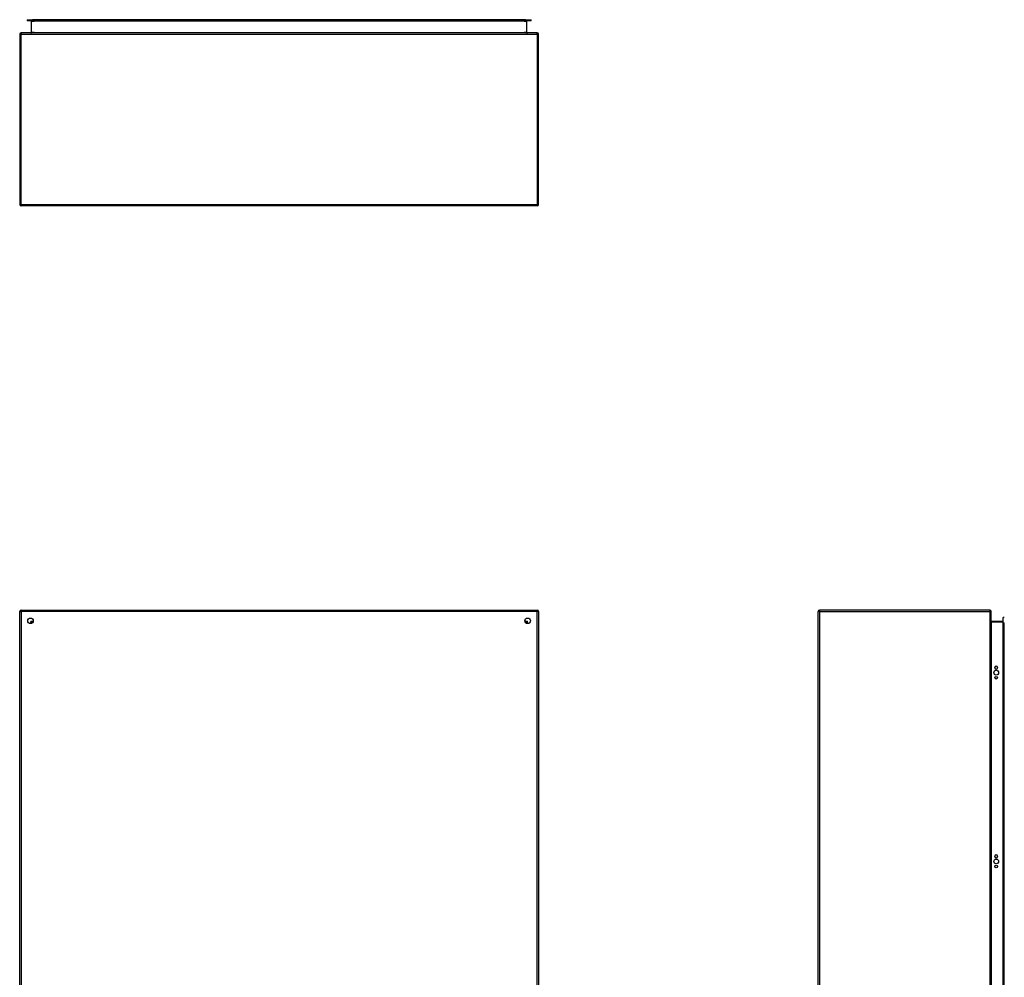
# Model space of a CAD drawing. Header units: inches. Extents: x 17 to 237, y 17 to 149.
# Tile 29 of 113: x 17 to 85, y 83 to 149. Entities that reach past the tile are written whole.
import ezdxf

# ---------------------------------------------------------------- set-up
doc = ezdxf.new("R2010")
doc.units = ezdxf.units.IN
doc.header["$MEASUREMENT"] = 0
doc.layers.add('Visible Edges(ANSI)', color=7, linetype='Continuous', lineweight=25)
doc.layers.add('Visible Tangent Edges(ANSI)', color=7, linetype='Continuous', lineweight=25)

msp = doc.modelspace()

# ---------------------------------------------------------------- linework, layer by layer
at = {"layer": 'Visible Edges(ANSI)'}
for p, q in [((17.673, 149.142), (18.058, 149.142)), ((17.673, 149.142), (17.673, 149.074)), ((18.058, 149.074), (17.673, 149.074)), ((17.959, 149.043), (17.959, 148.257)), ((52.264, 149.142), (18.058, 149.142)), ((18.058, 149.074), (52.264, 149.074)), ((52.264, 149.142), (52.649, 149.142)), ((52.649, 149.074), (52.264, 149.074)), ((52.363, 148.257), (52.363, 149.043)), ((52.649, 149.074), (52.649, 149.142)), ((17.161, 148.127), (17.161, 136.325)), ((53.062, 148.226), (17.26, 148.226)), ((53.161, 136.325), (53.161, 148.127)), ((53.062, 136.226), (17.26, 136.226)), ((17.161, 60.265), (17.161, 108.067)), ((17.26, 108.166), (53.062, 108.166)), ((53.161, 108.067), (53.161, 60.265)), ((72.576, 60.265), (72.576, 108.067)), ((84.477, 108.166), (72.675, 108.166)), ((84.576, 60.265), (84.576, 108.067)), ((18.068, 107.3), (18.058, 107.3)), ((52.264, 107.3), (52.255, 107.3)), ((85.394, 107.368), (84.607, 107.368)), ((85.425, 107.269), (85.425, 107.654)), ((85.493, 107.654), (85.425, 107.654)), ((18.027, 107.269), (18.027, 107.26)), ((52.295, 107.269), (52.295, 107.26)), ((85.425, 107.269), (85.425, 61.063)), ((85.493, 61.063), (85.493, 107.269)), ((84.839, 104.161), (84.839, 104.174)), ((85.026, 104.174), (85.026, 104.161)), ((84.839, 91.06), (84.839, 91.073)), ((85.026, 91.073), (85.026, 91.06))]:
    msp.add_line(p, q, dxfattribs=at)
at = {"layer": 'Visible Edges(ANSI)', "flags": 128}
for points in [[(17.959, 148.257), (17.959, 148.254), (17.959, 148.252), (17.959, 148.25), (17.958, 148.247), (17.957, 148.245), (17.956, 148.243), (17.955, 148.241), (17.954, 148.239), (17.953, 148.238), (17.951, 148.236), (17.95, 148.235), (17.948, 148.233), (17.947, 148.232), (17.945, 148.231), (17.944, 148.23), (17.942, 148.229), (17.94, 148.228), (17.939, 148.228), (17.937, 148.227), (17.935, 148.227), (17.934, 148.226), (17.932, 148.226), (17.93, 148.226), (17.928, 148.226)], [(52.394, 148.226), (52.392, 148.226), (52.391, 148.226), (52.389, 148.226), (52.387, 148.227), (52.385, 148.227), (52.384, 148.228), (52.382, 148.228), (52.38, 148.229), (52.379, 148.23), (52.377, 148.231), (52.376, 148.232), (52.374, 148.233), (52.373, 148.235), (52.371, 148.236), (52.37, 148.238), (52.369, 148.239), (52.367, 148.241), (52.366, 148.243), (52.365, 148.245), (52.365, 148.247), (52.364, 148.25), (52.364, 148.252), (52.363, 148.254), (52.363, 148.257)], [(84.607, 107.368), (84.605, 107.368), (84.602, 107.368), (84.6, 107.369), (84.598, 107.37), (84.596, 107.37), (84.594, 107.371), (84.592, 107.372), (84.59, 107.374), (84.588, 107.375), (84.586, 107.376), (84.585, 107.378), (84.584, 107.379), (84.583, 107.381), (84.581, 107.382), (84.58, 107.384), (84.58, 107.385), (84.579, 107.387), (84.578, 107.389), (84.578, 107.39), (84.577, 107.392), (84.577, 107.394), (84.577, 107.396), (84.576, 107.397), (84.576, 107.399)]]:
    msp.add_lwpolyline(points, dxfattribs=at)
at = {"layer": 'Visible Edges(ANSI)'}
for centre, radius in [((17.911, 107.416), 0.195), ((52.411, 107.416), 0.195), ((84.932, 103.818), 0.165), ((84.932, 103.468), 0.0935), ((84.932, 90.717), 0.165), ((84.932, 90.367), 0.0935)]:
    msp.add_circle(centre, radius, dxfattribs=at)
for centre, radius, start, end in [((17.928, 149.043), 0.031, 0, 90), ((52.394, 149.043), 0.031, 90, 180), ((17.26, 148.127), 0.099, 90, 180), ((53.062, 148.127), 0.099, 0, 90), ((17.26, 136.325), 0.099, 180, 270), ((53.062, 136.325), 0.099, 270, 0), ((17.26, 108.067), 0.099, 90, 180), ((53.062, 108.067), 0.099, 0, 90), ((72.675, 108.067), 0.099, 90, 180), ((84.477, 108.067), 0.099, 0, 90), ((18.058, 107.269), 0.031, 90, 180), ((52.264, 107.269), 0.031, 0, 90), ((85.394, 107.399), 0.031, 270, 0), ((84.932, 104.174), 0.0935, 0, 180), ((84.932, 104.161), 0.0935, 180, 0), ((84.932, 91.073), 0.0935, 0, 180), ((84.932, 91.06), 0.0935, 180, 0)]:
    msp.add_arc(centre, radius, start, end, dxfattribs=at)
at = {"layer": 'Visible Tangent Edges(ANSI)'}
for p, q in [((17.99, 149.043), (17.959, 149.043)), ((17.99, 149.074), (17.99, 149.043)), ((17.99, 148.257), (17.99, 149.043)), ((17.99, 149.043), (18.159, 149.043)), ((18.058, 149.074), (18.058, 149.142)), ((52.163, 149.043), (18.159, 149.043)), ((52.163, 149.043), (52.332, 149.043)), ((52.264, 149.142), (52.264, 149.074)), ((52.332, 149.043), (52.332, 149.074)), ((52.332, 149.043), (52.332, 148.257)), ((52.363, 149.043), (52.332, 149.043)), ((17.161, 148.127), (17.26, 148.127)), ((17.26, 148.226), (17.26, 148.127)), ((17.26, 148.127), (53.062, 148.127)), ((17.26, 136.325), (17.26, 148.127)), ((17.99, 148.257), (17.959, 148.257)), ((18.159, 148.257), (17.99, 148.257)), ((18.159, 148.257), (52.163, 148.257)), ((52.332, 148.257), (52.163, 148.257)), ((52.332, 148.257), (52.363, 148.257)), ((53.062, 148.127), (53.062, 148.226)), ((53.062, 148.127), (53.161, 148.127)), ((53.062, 148.127), (53.062, 136.325)), ((17.161, 136.325), (17.26, 136.325)), ((17.26, 136.325), (17.26, 136.226)), ((17.26, 136.325), (53.062, 136.325)), ((53.062, 136.325), (53.062, 136.226)), ((53.062, 136.325), (53.161, 136.325)), ((17.161, 108.067), (17.26, 108.067)), ((17.26, 108.166), (17.26, 108.067)), ((17.26, 108.067), (17.26, 60.265)), ((53.062, 108.067), (17.26, 108.067)), ((53.062, 108.166), (53.062, 108.067)), ((53.062, 60.265), (53.062, 108.067)), ((53.161, 108.067), (53.062, 108.067)), ((72.675, 108.067), (72.576, 108.067)), ((72.675, 108.166), (72.675, 108.067)), ((72.675, 108.067), (84.477, 108.067)), ((72.675, 108.067), (72.675, 60.265)), ((84.477, 108.166), (84.477, 108.067)), ((84.477, 108.067), (84.477, 60.265)), ((84.576, 108.067), (84.477, 108.067)), ((18.027, 107.269), (17.928, 107.399)), ((17.928, 107.399), (18.058, 107.3)), ((17.928, 107.399), (17.928, 107.3)), ((17.928, 107.399), (18.106, 107.399)), ((17.928, 107.222), (17.928, 107.3)), ((52.217, 107.399), (52.394, 107.399)), ((52.264, 107.3), (52.394, 107.399)), ((52.394, 107.399), (52.295, 107.269)), ((52.394, 107.3), (52.394, 107.399)), ((52.394, 107.3), (52.394, 107.222)), ((84.607, 107.368), (84.607, 107.337)), ((84.607, 107.337), (85.394, 107.337)), ((84.607, 60.995), (84.607, 107.337)), ((85.394, 107.337), (85.394, 107.368)), ((85.425, 107.337), (85.394, 107.337)), ((85.394, 107.337), (85.394, 60.995)), ((85.425, 107.269), (85.493, 107.269))]:
    msp.add_line(p, q, dxfattribs=at)
at = {"layer": 'Visible Tangent Edges(ANSI)', "flags": 128}
for points in [[(17.928, 148.226), (17.932, 148.226), (17.935, 148.226), (17.939, 148.226), (17.942, 148.227), (17.946, 148.227), (17.949, 148.228), (17.952, 148.228), (17.956, 148.229), (17.959, 148.23), (17.962, 148.231), (17.965, 148.232), (17.968, 148.233), (17.971, 148.235), (17.974, 148.236), (17.977, 148.238), (17.979, 148.239), (17.982, 148.241), (17.984, 148.243), (17.986, 148.245), (17.987, 148.247), (17.989, 148.25), (17.99, 148.252), (17.99, 148.254), (17.99, 148.257)], [(52.332, 148.257), (52.332, 148.254), (52.333, 148.252), (52.334, 148.25), (52.335, 148.247), (52.337, 148.245), (52.339, 148.243), (52.341, 148.241), (52.343, 148.239), (52.346, 148.238), (52.348, 148.236), (52.351, 148.235), (52.354, 148.233), (52.357, 148.232), (52.36, 148.231), (52.363, 148.23), (52.367, 148.229), (52.37, 148.228), (52.373, 148.228), (52.377, 148.227), (52.38, 148.227), (52.384, 148.226), (52.387, 148.226), (52.391, 148.226), (52.394, 148.226)], [(84.576, 107.399), (84.576, 107.396), (84.577, 107.392), (84.577, 107.389), (84.577, 107.385), (84.578, 107.382), (84.578, 107.378), (84.579, 107.375), (84.58, 107.372), (84.58, 107.368), (84.581, 107.365), (84.583, 107.362), (84.584, 107.359), (84.585, 107.356), (84.586, 107.353), (84.588, 107.351), (84.59, 107.348), (84.592, 107.346), (84.594, 107.344), (84.596, 107.342), (84.598, 107.34), (84.6, 107.339), (84.602, 107.338), (84.605, 107.337), (84.607, 107.337)]]:
    msp.add_lwpolyline(points, dxfattribs=at)

doc.saveas('drawing.dxf')
